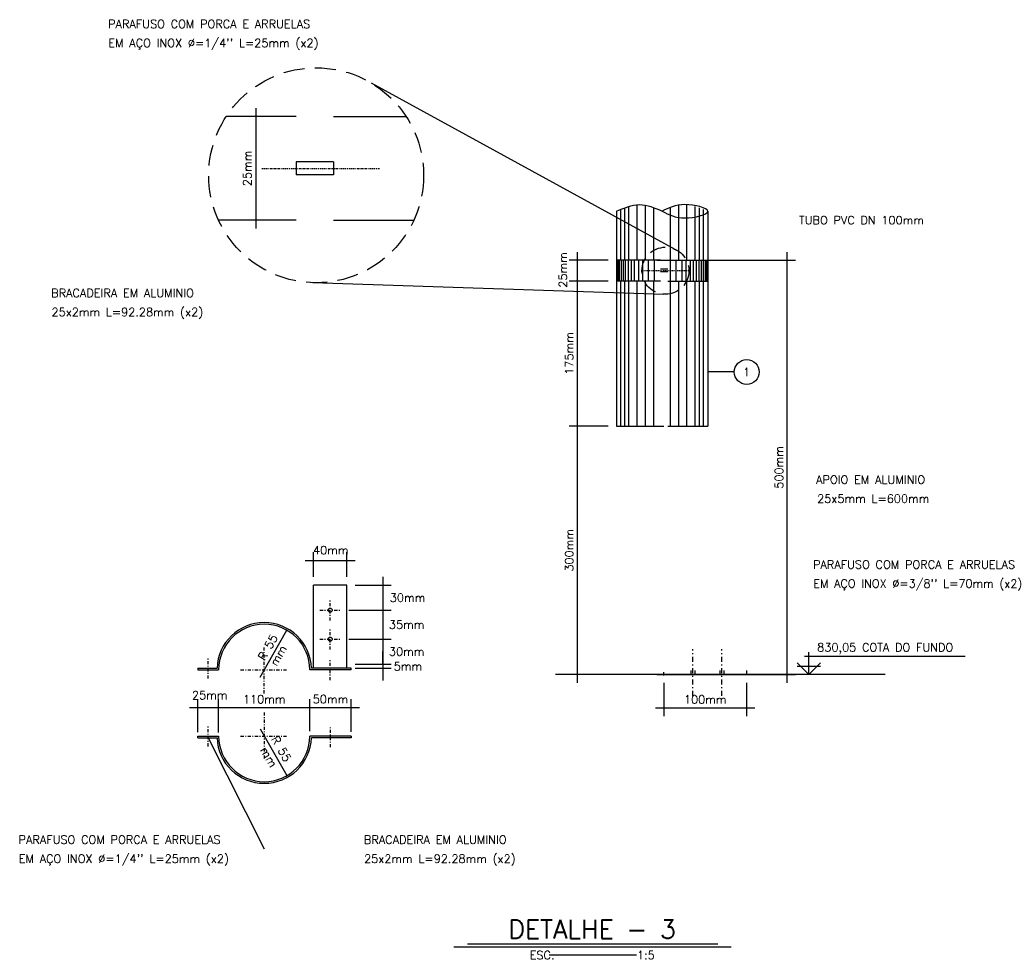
# Model space of a CAD drawing. Extents: x 6956 to 14771, y 4333 to 7111.
# Tile 8 of 8: x 14652 to 14771, y 4878 to 4991. Entities that reach past the tile are written whole.
import ezdxf
from ezdxf.enums import TextEntityAlignment as Align

# ---------------------------------------------------------------- set-up
doc = ezdxf.new("R2010")
doc.units = 0
doc.header["$LTSCALE"] = 0.1
doc.header["$MEASUREMENT"] = 0
for name, pattern in [('CENTERX2', [4, 2.5, -0.5, 0.5, -0.5]), ('DASHDOT', [25.4, 12.7, -6.35, 0, -6.35]), ('HIDDEN', [9.525, 6.35, -3.175])]:
    doc.linetypes.add(name, pattern=pattern)
doc.layers.get('0').update_dxf_attribs({"linetype": 'CONTINUOUS'})
doc.layers.get('DEFPOINTS').update_dxf_attribs({"color": 200, "linetype": 'CONTINUOUS'})
for name, color, linetype in [('BAR-PECAS', 2, 'CONTINUOUS'), ('DIM', 7, 'CONTINUOUS'), ('EIXO', 7, 'DASHDOT'), ('ELEVAÇÃO', 2, 'CONTINUOUS'), ('ESTRUTURA', 5, 'CONTINUOUS'), ('LIMHATRA', 2, 'HIDDEN'), ('RELAÇÀO', 2, 'CONTINUOUS'), ('TEXTO', 2, 'CONTINUOUS')]:
    doc.layers.add(name, color=color, linetype=linetype)
doc.styles.add('ROMAND', font='ROMANS.SHX', dxfattribs={"oblique": 15, "height": 800})
doc.styles.add('ROMANS', font='ROMANS.shx')
doc.dimstyles.new('DIM50', dxfattribs={"dimscale": 0, "dimtxt": 10, "dimasz": 20, "dimexe": 10, "dimexo": 10, "dimgap": 2.5, "dimtad": 1, "dimdec": 0, "dimtxsty": 'ROMANS', "dimblk": 'ARCHTICK', "dimblk1": 'DOTSMALL', "dimblk2": 'DOTSMALL', "dimsah": 1, "dimcen": 2.5, "dimdle": 10, "dimclrd": 7, "dimclre": 7, "dimclrt": 2, "dimazin": 3, "dimtfac": 1, "dimtdec": 0, "dimtmove": 0, "dimatfit": 3})

# ---------------------------------------------------------------- blocks, each defined once
blk = doc.blocks.new('*D92')
at = {"color": 7, "linetype": 'BYBLOCK'}
for p, q in [((14692.31, 4923.15), (14696.67, 4923.15)), ((14695.67, 4924.15), (14695.67, 4920.15)), ((14691.56, 4920.15), (14696.67, 4920.15))]:
    blk.add_line(p, q, dxfattribs=at)
at = {"layer": 'DEFPOINTS', "color": 0, "linetype": 'BYBLOCK'}
for p in [(14691.31, 4923.15), (14690.56, 4920.15), (14695.67, 4920.15)]:
    blk.add_point(p, dxfattribs=at)
at = {"color": 2, "linetype": 'BYBLOCK', "insert": (14698.65, 4921.65), "char_height": 1, "attachment_point": 5, "style": 'ROMANS'}
blk.add_mtext('30mm', dxfattribs=at)
blk = doc.blocks.new('_ARCHTICK')
blk = doc.blocks.new('_DOTSMALL')
blk = doc.blocks.new('*D93')
at = {"color": 7, "linetype": 'BYBLOCK'}
for p, q in [((14695.67, 4921.15), (14695.67, 4916.65)), ((14691.56, 4920.15), (14696.67, 4920.15)), ((14691.56, 4916.65), (14696.67, 4916.65))]:
    blk.add_line(p, q, dxfattribs=at)
at = {"layer": 'DEFPOINTS', "color": 0, "linetype": 'BYBLOCK'}
for p in [(14690.56, 4920.15), (14690.56, 4916.65), (14695.67, 4916.65)]:
    blk.add_point(p, dxfattribs=at)
at = {"color": 2, "linetype": 'BYBLOCK', "insert": (14698.54, 4918.4), "char_height": 1, "attachment_point": 5, "style": 'ROMANS'}
blk.add_mtext('35mm', dxfattribs=at)
blk = doc.blocks.new('*D94')
at = {"color": 7, "linetype": 'BYBLOCK'}
for p, q in [((14695.67, 4917.65), (14695.67, 4913.65)), ((14691.56, 4916.65), (14696.67, 4916.65)), ((14692.31, 4913.65), (14696.67, 4913.65))]:
    blk.add_line(p, q, dxfattribs=at)
at = {"layer": 'DEFPOINTS', "color": 0, "linetype": 'BYBLOCK'}
for p in [(14690.56, 4916.65), (14691.31, 4913.65), (14695.67, 4913.65)]:
    blk.add_point(p, dxfattribs=at)
at = {"color": 2, "linetype": 'BYBLOCK', "insert": (14698.54, 4915.15), "char_height": 1, "attachment_point": 5, "style": 'ROMANS'}
blk.add_mtext('30mm', dxfattribs=at)
blk = doc.blocks.new('*D95')
at = {"color": 7, "linetype": 'BYBLOCK'}
for p, q in [((14695.67, 4913.65), (14695.67, 4915.15)), ((14692.31, 4913.65), (14696.67, 4913.65)), ((14695.67, 4913.65), (14695.67, 4913.15)), ((14695.67, 4913.65), (14695.67, 4913.15)), ((14692.31, 4913.15), (14696.67, 4913.15)), ((14695.67, 4913.15), (14695.67, 4911.65))]:
    blk.add_line(p, q, dxfattribs=at)
at = {"layer": 'DEFPOINTS', "color": 0, "linetype": 'BYBLOCK'}
for p in [(14691.31, 4913.65), (14691.31, 4913.15), (14695.67, 4913.15)]:
    blk.add_point(p, dxfattribs=at)
at = {"color": 2, "linetype": 'BYBLOCK', "insert": (14698.69, 4913.37), "char_height": 1, "attachment_point": 5, "style": 'ROMANS'}
blk.add_mtext('5mm', dxfattribs=at)
blk = doc.blocks.new('*D96')
at = {"color": 7, "linetype": 'BYBLOCK'}
for p, q in [((14687.31, 4924.15), (14687.31, 4927.15)), ((14691.31, 4924.15), (14691.31, 4927.15)), ((14686.31, 4926.15), (14692.31, 4926.15))]:
    blk.add_line(p, q, dxfattribs=at)
at = {"layer": 'DEFPOINTS', "color": 0, "linetype": 'BYBLOCK'}
for p in [(14691.31, 4926.15), (14687.31, 4923.15), (14691.31, 4923.15)]:
    blk.add_point(p, dxfattribs=at)
at = {"color": 2, "linetype": 'BYBLOCK', "insert": (14689.38, 4927.39), "char_height": 1, "attachment_point": 5, "style": 'ROMANS'}
blk.add_mtext('40mm', dxfattribs=at)
blk = doc.blocks.new('*D97')
at = {"color": 7, "linetype": 'BYBLOCK'}
for p, q in [((14673.35, 4905.41), (14673.35, 4909.4)), ((14675.85, 4906.09), (14675.85, 4909.4)), ((14672.35, 4908.4), (14676.85, 4908.4))]:
    blk.add_line(p, q, dxfattribs=at)
at = {"layer": 'DEFPOINTS', "color": 0, "linetype": 'BYBLOCK'}
for p in [(14675.85, 4908.4), (14673.35, 4904.41), (14675.85, 4905.09)]:
    blk.add_point(p, dxfattribs=at)
at = {"color": 2, "linetype": 'BYBLOCK', "insert": (14674.77, 4909.88), "char_height": 1, "attachment_point": 5, "style": 'ROMANS'}
blk.add_mtext('25mm', dxfattribs=at)
blk = doc.blocks.new('*D98')
at = {"color": 7, "linetype": 'BYBLOCK'}
for p, q in [((14675.85, 4905.37), (14675.85, 4909.4)), ((14686.85, 4905.54), (14686.85, 4909.4)), ((14674.85, 4908.4), (14687.85, 4908.4))]:
    blk.add_line(p, q, dxfattribs=at)
at = {"layer": 'DEFPOINTS', "color": 0, "linetype": 'BYBLOCK'}
for p in [(14686.85, 4908.4), (14675.85, 4904.37), (14686.85, 4904.54)]:
    blk.add_point(p, dxfattribs=at)
at = {"color": 2, "linetype": 'BYBLOCK', "insert": (14681.35, 4909.4), "char_height": 1, "attachment_point": 5, "style": 'ROMANS'}
blk.add_mtext('110mm', dxfattribs=at)
blk = doc.blocks.new('*D99')
at = {"color": 7, "linetype": 'BYBLOCK'}
for p, q in [((14686.85, 4905.54), (14686.85, 4909.4)), ((14691.85, 4905.48), (14691.85, 4909.4)), ((14685.85, 4908.4), (14692.85, 4908.4))]:
    blk.add_line(p, q, dxfattribs=at)
at = {"layer": 'DEFPOINTS', "color": 0, "linetype": 'BYBLOCK'}
for p in [(14691.85, 4908.4), (14686.85, 4904.54), (14691.85, 4904.48)]:
    blk.add_point(p, dxfattribs=at)
at = {"color": 2, "linetype": 'BYBLOCK', "insert": (14689.35, 4909.41), "char_height": 1, "attachment_point": 5, "style": 'ROMANS'}
blk.add_mtext('50mm', dxfattribs=at)
blk = doc.blocks.new('*D104')
at = {"color": 7, "linetype": 'BYBLOCK'}
for p, q in [((14729.57, 4911.37), (14729.57, 4907.37)), ((14739.57, 4911.37), (14739.57, 4907.37)), ((14728.57, 4908.37), (14740.57, 4908.37))]:
    blk.add_line(p, q, dxfattribs=at)
at = {"layer": 'DEFPOINTS', "color": 0, "linetype": 'BYBLOCK'}
for p in [(14729.57, 4912.37), (14739.57, 4912.37), (14739.57, 4908.37)]:
    blk.add_point(p, dxfattribs=at)
at = {"color": 2, "linetype": 'BYBLOCK', "insert": (14734.57, 4909.37), "char_height": 1, "attachment_point": 5, "style": 'ROMANS'}
blk.add_mtext('100mm', dxfattribs=at)
blk = doc.blocks.new('*D100')
at = {"color": 7, "linetype": 'BYBLOCK'}
for p, q in [((14719.15, 4911.37), (14719.15, 4943.37)), ((14722.87, 4942.37), (14718.15, 4942.37)), ((14728.57, 4912.37), (14718.15, 4912.37))]:
    blk.add_line(p, q, dxfattribs=at)
at = {"layer": 'DEFPOINTS', "color": 0, "linetype": 'BYBLOCK'}
for p in [(14719.15, 4942.37), (14723.87, 4942.37), (14729.57, 4912.37)]:
    blk.add_point(p, dxfattribs=at)
at = {"color": 2, "linetype": 'BYBLOCK', "insert": (14718.15, 4927.37), "char_height": 1, "attachment_point": 5, "rotation": 90, "style": 'ROMANS'}
blk.add_mtext('300mm', dxfattribs=at)
blk = doc.blocks.new('*D101')
at = {"color": 7, "linetype": 'BYBLOCK'}
for p, q in [((14719.15, 4941.37), (14719.15, 4960.87)), ((14722.87, 4959.87), (14718.15, 4959.87)), ((14722.87, 4942.37), (14718.15, 4942.37))]:
    blk.add_line(p, q, dxfattribs=at)
at = {"layer": 'DEFPOINTS', "color": 0, "linetype": 'BYBLOCK'}
for p in [(14719.15, 4959.87), (14723.87, 4959.87), (14723.87, 4942.37)]:
    blk.add_point(p, dxfattribs=at)
at = {"color": 2, "linetype": 'BYBLOCK', "insert": (14718.15, 4951.12), "char_height": 1, "attachment_point": 5, "rotation": 90, "style": 'ROMANS'}
blk.add_mtext('175mm', dxfattribs=at)
blk = doc.blocks.new('*D102')
at = {"color": 7, "linetype": 'BYBLOCK'}
for p, q in [((14722.87, 4962.37), (14718.15, 4962.37)), ((14719.15, 4958.87), (14719.15, 4963.37)), ((14722.87, 4959.87), (14718.15, 4959.87))]:
    blk.add_line(p, q, dxfattribs=at)
at = {"layer": 'DEFPOINTS', "color": 0, "linetype": 'BYBLOCK'}
for p in [(14719.15, 4962.37), (14723.87, 4962.37), (14723.87, 4959.87)]:
    blk.add_point(p, dxfattribs=at)
at = {"color": 2, "linetype": 'BYBLOCK', "insert": (14717.39, 4961.2), "char_height": 1, "attachment_point": 5, "rotation": 90, "style": 'ROMANS'}
blk.add_mtext('25mm', dxfattribs=at)
blk = doc.blocks.new('*D103')
at = {"color": 7, "linetype": 'BYBLOCK'}
for p, q in [((14680.38, 4966.21), (14680.38, 4980.71)), ((14684.1, 4979.71), (14679.38, 4979.71)), ((14684.2, 4967.21), (14679.38, 4967.21))]:
    blk.add_line(p, q, dxfattribs=at)
at = {"layer": 'DEFPOINTS', "color": 0, "linetype": 'BYBLOCK'}
for p in [(14680.38, 4979.71), (14685.1, 4979.71), (14685.2, 4967.21)]:
    blk.add_point(p, dxfattribs=at)
at = {"color": 2, "linetype": 'BYBLOCK', "insert": (14679.31, 4973.46), "char_height": 1, "attachment_point": 5, "rotation": 90, "style": 'ROMANS'}
blk.add_mtext('25mm', dxfattribs=at)
blk = doc.blocks.new('*D105')
at = {"color": 7, "linetype": 'BYBLOCK'}
for p, q in [((14728.72, 4962.37), (14745.48, 4962.37)), ((14744.48, 4911.37), (14744.48, 4963.37)), ((14728.72, 4912.37), (14745.48, 4912.37))]:
    blk.add_line(p, q, dxfattribs=at)
at = {"layer": 'DEFPOINTS', "color": 0, "linetype": 'BYBLOCK'}
for p in [(14727.72, 4962.37), (14744.48, 4962.37), (14727.72, 4912.37)]:
    blk.add_point(p, dxfattribs=at)
at = {"color": 2, "linetype": 'BYBLOCK', "insert": (14743.48, 4937.37), "char_height": 1, "attachment_point": 5, "rotation": 90, "style": 'ROMANS'}
blk.add_mtext('500mm', dxfattribs=at)

msp = doc.modelspace()

# ---------------------------------------------------------------- linework, layer by layer
at = {"color": 7, "linetype": 'BYBLOCK'}
for p, q in [((14680.86, 4912.08), (14684.08, 4917.73)), ((14680.86, 4905.82), (14684.08, 4900.18))]:
    msp.add_line(p, q, dxfattribs=at)
at = {"layer": 'BAR-PECAS', "color": 50}
for p, q in [((14685.2, 4979.71), (14676.75, 4979.71)), ((14689.7, 4979.71), (14698.49, 4979.71)), ((14689.7, 4974.24), (14685.2, 4974.24)), ((14689.7, 4972.68), (14685.2, 4972.68)), ((14685.2, 4967.21), (14675.83, 4967.21)), ((14689.7, 4967.21), (14699.41, 4967.21)), ((14673.35, 4913.15), (14675.66, 4913.15)), ((14673.35, 4913.15), (14673.35, 4912.95)), ((14673.35, 4912.95), (14675.85, 4912.95)), ((14691.85, 4912.95), (14686.85, 4912.95)), ((14691.85, 4913.15), (14687.05, 4913.15)), ((14691.85, 4912.95), (14691.85, 4913.15)), ((14739.57, 4912.87), (14739.57, 4912.37))]:
    msp.add_line(p, q, dxfattribs=at)
at = {"layer": 'BAR-PECAS', "color": 3}
for p, q in [((14685.2, 4974.24), (14685.2, 4972.68)), ((14689.7, 4974.24), (14689.7, 4972.68)), ((14730.07, 4961.28), (14729.17, 4961.28)), ((14730.07, 4960.97), (14729.17, 4960.97)), ((14732.82, 4912.87), (14732.82, 4912.37)), ((14733.32, 4912.87), (14733.32, 4912.37)), ((14736.32, 4912.87), (14736.32, 4912.37)), ((14736.82, 4912.87), (14736.82, 4912.37))]:
    msp.add_line(p, q, dxfattribs=at)
at = {"layer": 'BAR-PECAS'}
for p, q in [((14723.87, 4968.29), (14723.87, 4942.37)), ((14734.87, 4968.29), (14734.87, 4942.37)), ((14729.17, 4962.37), (14723.87, 4962.37)), ((14730.07, 4962.37), (14734.87, 4962.37)), ((14729.17, 4959.87), (14723.87, 4959.87)), ((14730.07, 4959.87), (14734.87, 4959.87)), ((14723.87, 4942.37), (14729.57, 4942.37)), ((14730.07, 4942.37), (14734.87, 4942.37)), ((14691.31, 4923.15), (14687.31, 4923.15)), ((14687.31, 4913.15), (14687.31, 4923.15)), ((14691.31, 4913.15), (14691.31, 4923.15)), ((14673.35, 4904.95), (14675.85, 4904.95)), ((14673.35, 4904.75), (14673.35, 4904.95)), ((14673.35, 4904.75), (14675.66, 4904.75)), ((14691.85, 4904.95), (14686.85, 4904.95)), ((14691.85, 4904.75), (14687.05, 4904.75)), ((14691.85, 4904.95), (14691.85, 4904.75))]:
    msp.add_line(p, q, dxfattribs=at)
at = {"layer": 'BAR-PECAS', "color": 9}
for p, q in [((14724.37, 4962.37), (14724.37, 4968.5)), ((14724.87, 4962.37), (14724.87, 4968.71)), ((14725.37, 4962.37), (14725.37, 4968.88)), ((14726.37, 4962.37), (14726.37, 4969.08)), ((14727.37, 4962.37), (14727.37, 4969.01)), ((14728.37, 4962.37), (14728.37, 4968.72)), ((14730.37, 4962.37), (14730.37, 4968.72)), ((14731.37, 4962.37), (14731.37, 4969.01)), ((14732.37, 4962.37), (14732.37, 4969.08)), ((14733.37, 4962.37), (14733.37, 4968.88)), ((14733.87, 4962.37), (14733.87, 4968.71)), ((14734.37, 4962.37), (14734.37, 4968.5)), ((14724.37, 4942.37), (14724.37, 4959.87)), ((14724.87, 4942.37), (14724.87, 4959.87)), ((14725.37, 4942.37), (14725.37, 4959.87)), ((14726.37, 4942.37), (14726.37, 4959.87)), ((14727.37, 4942.37), (14727.37, 4959.87)), ((14728.37, 4942.37), (14728.37, 4959.87)), ((14730.37, 4942.37), (14730.37, 4959.87)), ((14731.37, 4942.37), (14731.37, 4959.87)), ((14732.37, 4942.37), (14732.37, 4959.87)), ((14733.37, 4942.37), (14733.37, 4959.87)), ((14733.87, 4942.37), (14733.87, 4959.87)), ((14734.37, 4942.37), (14734.37, 4959.87))]:
    msp.add_line(p, q, dxfattribs=at)
at = {"layer": 'BAR-PECAS', "color": 7}
for p, q in [((14723.97, 4962.37), (14723.97, 4959.87)), ((14724.07, 4962.37), (14724.07, 4959.87)), ((14724.17, 4962.37), (14724.17, 4959.87)), ((14724.42, 4962.37), (14724.42, 4959.87)), ((14724.67, 4962.37), (14724.67, 4959.87)), ((14724.92, 4962.37), (14724.92, 4959.87)), ((14725.28, 4962.37), (14725.28, 4959.87)), ((14725.64, 4962.37), (14725.64, 4959.87)), ((14726, 4962.37), (14726, 4959.87)), ((14726.5, 4962.37), (14726.5, 4959.87)), ((14727, 4962.37), (14727, 4959.87)), ((14727.7, 4962.37), (14727.7, 4959.87)), ((14728.4, 4962.37), (14728.4, 4959.87)), ((14730.34, 4962.37), (14730.34, 4959.87)), ((14731.04, 4962.37), (14731.04, 4959.87)), ((14731.74, 4962.37), (14731.74, 4959.87)), ((14732.24, 4962.37), (14732.24, 4959.87)), ((14732.74, 4962.37), (14732.74, 4959.87)), ((14733.1, 4962.37), (14733.1, 4959.87)), ((14733.46, 4962.37), (14733.46, 4959.87)), ((14733.82, 4962.37), (14733.82, 4959.87)), ((14734.07, 4962.37), (14734.07, 4959.87)), ((14734.32, 4962.37), (14734.32, 4959.87)), ((14734.57, 4962.37), (14734.57, 4959.87)), ((14734.67, 4962.37), (14734.67, 4959.87)), ((14734.77, 4962.37), (14734.77, 4959.87))]:
    msp.add_line(p, q, dxfattribs=at)
at = {"layer": 'BAR-PECAS', "color": 3}
for centre in [(14689.31, 4920.15), (14689.31, 4916.65)]:
    msp.add_circle(centre, 0.25, dxfattribs=at)
at = {"layer": 'BAR-PECAS', "color": 50}
for radius, start, end in [(5.7, 2.0108, 177.9892), (5.5, 0, 180)]:
    msp.add_arc((14681.35, 4912.95), radius, start, end, dxfattribs=at)
at = {"layer": 'BAR-PECAS'}
for radius, start, end in [(5.7, 182.0108, 357.9892), (5.5, 180, 0)]:
    msp.add_arc((14681.35, 4904.95), radius, start, end, dxfattribs=at)
at = {"layer": 'BAR-PECAS', "ltscale": 12}
msp.add_spline([(14723.87, 4968.29), (14726.62, 4969.09), (14729.37, 4968.29), (14732.12, 4967.48), (14734.87, 4968.29), (14732.12, 4969.09), (14729.37, 4968.29)], degree=3, dxfattribs=at)
at = {"layer": 'DEFPOINTS', "color": 0, "linetype": 'BYBLOCK'}
for p in [(14684.08, 4917.73), (14684.08, 4900.18)]:
    msp.add_point(p, dxfattribs=at)
at = {"layer": 'EIXO', "linetype": 'CENTERX2', "ltscale": 0.8}
msp.add_line((14681.05, 4973.46), (14695.3, 4973.46), dxfattribs=at)
at = {"layer": 'EIXO', "linetype": 'CENTERX2', "ltscale": 0.5}
msp.add_line((14726.93, 4961.12), (14732.6, 4961.12), dxfattribs=at)
at = {"layer": 'EIXO', "ltscale": 0.3}
for p, q in [((14689.31, 4918.9), (14689.31, 4921.4)), ((14688.07, 4920.15), (14690.56, 4920.15)), ((14689.31, 4915.4), (14689.31, 4917.9)), ((14688.07, 4916.65), (14690.56, 4916.65)), ((14681.35, 4910.1), (14681.35, 4915.8)), ((14674.58, 4911.9), (14674.58, 4914.4)), ((14689.31, 4911.7), (14689.31, 4914.2)), ((14678.5, 4912.95), (14684.21, 4912.95)), ((14681.35, 4907.8), (14681.35, 4902.1)), ((14674.58, 4903.7), (14674.58, 4906.2)), ((14689.33, 4903.6), (14689.33, 4906.1)), ((14678.5, 4904.95), (14684.21, 4904.95))]:
    msp.add_line(p, q, dxfattribs=at)
at = {"layer": 'EIXO', "ltscale": 0.5}
for p, q in [((14733.07, 4909.79), (14733.07, 4915.46)), ((14736.57, 4909.79), (14736.57, 4915.46))]:
    msp.add_line(p, q, dxfattribs=at)
at = {"layer": 'ELEVAÇÃO', "color": 3, "linetype": 'CONTINUOUS'}
for p, q in [((14747.07, 4912.37), (14747.07, 4915.08)), ((14747.07, 4912.37), (14745.66, 4913.79)), ((14746.57, 4914.58), (14765.95, 4914.58)), ((14747.07, 4912.37), (14748.48, 4913.79)), ((14745.66, 4913.39), (14748.48, 4913.39))]:
    msp.add_line(p, q, dxfattribs=at)
at = {"layer": 'ESTRUTURA', "color": 1}
msp.add_line((14729.57, 4912.27), (14729.57, 4912.67), dxfattribs=at)
at = {"layer": 'ESTRUTURA'}
msp.add_line((14756.29, 4912.37), (14716.52, 4912.37), dxfattribs=at)
at = {"layer": 'LIMHATRA', "color": 4, "ltscale": 4}
msp.add_circle((14687.62, 4972.63), 12.97, dxfattribs=at)
at = {"layer": 'LIMHATRA', "color": 4, "ltscale": 3}
msp.add_circle((14729.77, 4961.11), 2.84, dxfattribs=at)
at = {"layer": 'RELAÇÀO', "color": 3}
for p, q in [((14731.37, 4963.45), (14694.28, 4983.76)), ((14729.57, 4958.24), (14687.2, 4959.66)), ((14738.08, 4948.89), (14734.87, 4948.89)), ((14674.58, 4904.75), (14681.35, 4891.33))]:
    msp.add_line(p, q, dxfattribs=at)
msp.add_circle((14739.58, 4948.89), 1.5, dxfattribs=at)
at = {"layer": 'TEXTO', "color": 7, "ltscale": 0.3}
msp.add_line((14704.25, 4879.51), (14737.72, 4879.51), dxfattribs=at)
at = {"layer": 'TEXTO', "color": 6, "ltscale": 0.3}
msp.add_line((14705.89, 4879.9), (14736.08, 4879.9), dxfattribs=at)
at = {"layer": 'TEXTO', "ltscale": 0.3}
msp.add_line((14726.29, 4878.52), (14715.73, 4878.52), dxfattribs=at)

# ---------------------------------------------------------------- texts
at = {"color": 2, "linetype": 'BYBLOCK', "char_height": 1, "attachment_point": 5, "style": 'ROMANS'}
for s, insert, rotation in [('R 55', (14681.78, 4915.66), 60.2536), ('mm', (14683.05, 4914.67), 60.2536), ('R 55', (14683.41, 4903.41), 299.7464), ('mm', (14681.9, 4902.43), 299.7464)]:
    msp.add_mtext(s, dxfattribs=dict(at, insert=insert, rotation=rotation))
at = {"layer": 'RELAÇÀO', "style": 'ROMANS'}
msp.add_text('1', height=1, rotation=360, dxfattribs=at).set_placement((14739.55, 4948.89), align=Align.MIDDLE)
at = {"layer": 'TEXTO', "style": 'ROMANS'}
for s, rotation, p in [('PARAFUSO COM PORCA E ARRUELAS', 0, (14662.51, 4990.39)), ("EM AÇO INOX %%C=1/4'' L=25mm (x2)", 0, (14662.53, 4988.09)), ('TUBO PVC DN 100mm', 360, (14745.89, 4966.71)), ('BRACADEIRA EM ALUMINIO', 360, (14655.64, 4957.92)), ('25x2mm L=92.28mm (x2)', 360, (14655.68, 4955.62)), ('APOIO EM ALUMINIO', 360, (14747.95, 4935.4)), ('25x5mm L=600mm', 360, (14748.08, 4933.1)), ('PARAFUSO COM PORCA E ARRUELAS', 0, (14747.58, 4925.15)), ("EM AÇO INOX %%C=3/8'' L=70mm (x2)", 0, (14747.61, 4922.86)), ('830,05 COTA DO FUNDO', 0, (14748.09, 4915.16)), ('PARAFUSO COM PORCA E ARRUELAS', 0, (14651.7, 4891.95)), ('BRACADEIRA EM ALUMINIO', 0, (14693.38, 4891.95)), ("EM AÇO INOX %%C=1/4'' L=25mm (x2)", 0, (14651.72, 4889.65)), ('25x2mm L=92.28mm (x2)', 0, (14693.4, 4889.65))]:
    msp.add_text(s, height=1, rotation=rotation, dxfattribs=at).set_placement(p)
at = {"layer": 'TEXTO', "color": 5, "ltscale": 0.3, "style": 'ROMAND'}
msp.add_text('DETALHE - 3', height=2.25, rotation=360, dxfattribs=at).set_placement((14720.92, 4881.65), align=Align.MIDDLE)
at = {"layer": 'TEXTO', "ltscale": 0.3, "style": 'ROMANS'}
msp.add_text('ESC.             1:5', height=1, rotation=360, dxfattribs=at).set_placement((14720.93, 4878.52), align=Align.MIDDLE)

# ---------------------------------------------------------------- dimensions: what is measured, and where the dimension line sits
at = {"layer": 'DIM'}
for base, p1, p2, text, override, picture, middle in [((14680.38, 4979.71), (14685.2, 4967.21), (14685.1, 4979.71), '25mm', {"dimscale": 1, "dimtxt": 1, "dimasz": 1.5, "dimexe": 1, "dimexo": 1, "dimgap": 0.5, "dimcen": 1.5, "dimdle": 1}, '*D103', (14679.31, 4973.46)), ((14719.15, 4962.37), (14723.87, 4959.87), (14723.87, 4962.37), '25mm', {"dimscale": 1, "dimtxt": 1, "dimasz": 1.5, "dimexe": 1, "dimexo": 1, "dimgap": 0.5, "dimcen": 1.5, "dimdle": 1}, '*D102', (14717.39, 4961.2)), ((14695.67, 4920.15), (14691.31, 4923.15), (14690.56, 4920.15), '30mm', {"dimscale": 1, "dimtxt": 1, "dimasz": 1.5, "dimexe": 1, "dimexo": 1, "dimgap": 0.5, "dimtih": 1, "dimtoh": 1, "dimblk1": 'DOTSMALL', "dimblk2": 'DOTSMALL', "dimcen": 1.5, "dimdle": 1}, '*D92', (14698.65, 4921.65)), ((14695.67, 4916.65), (14690.56, 4920.15), (14690.56, 4916.65), '35mm', {"dimscale": 1, "dimtxt": 1, "dimasz": 1.5, "dimexe": 1, "dimexo": 1, "dimgap": 0.5, "dimtih": 1, "dimtoh": 1, "dimblk1": 'DOTSMALL', "dimblk2": 'DOTSMALL', "dimcen": 1.5, "dimdle": 1}, '*D93', (14698.54, 4918.4)), ((14695.67, 4913.65), (14690.56, 4916.65), (14691.31, 4913.65), '30mm', {"dimscale": 1, "dimtxt": 1, "dimasz": 1.5, "dimexe": 1, "dimexo": 1, "dimgap": 0.5, "dimtih": 1, "dimtoh": 1, "dimblk1": 'DOTSMALL', "dimblk2": 'DOTSMALL', "dimcen": 1.5, "dimdle": 1}, '*D94', (14698.54, 4915.15)), ((14695.67, 4913.15), (14691.31, 4913.65), (14691.31, 4913.15), '5mm', {"dimscale": 1, "dimtxt": 1, "dimasz": 1.5, "dimexe": 1, "dimexo": 1, "dimgap": 0.5, "dimtih": 1, "dimtoh": 1, "dimblk1": 'DOTSMALL', "dimblk2": 'DOTSMALL', "dimcen": 1.5, "dimdle": 1}, '*D95', (14698.69, 4913.37))]:
    dim = msp.add_linear_dim(base=base, p1=p1, p2=p2, angle=90, text=text, dimstyle='DIM50', override=override, dxfattribs=at)
    dim.commit()
    dim.dimension.update_dxf_attribs({"geometry": picture, "text_midpoint": middle, "dimtype": 160})
for base, p1, p2, text, picture, middle in [((14744.48, 4962.37), (14727.72, 4912.37), (14727.72, 4962.37), '500mm', '*D105', (14743.48, 4937.37)), ((14719.15, 4959.87), (14723.87, 4942.37), (14723.87, 4959.87), '175mm', '*D101', (14718.15, 4951.12)), ((14719.15, 4942.37), (14729.57, 4912.37), (14723.87, 4942.37), '300mm', '*D100', (14718.15, 4927.37))]:
    dim = msp.add_linear_dim(base=base, p1=p1, p2=p2, angle=90, text=text, dimstyle='DIM50', override={"dimscale": 1, "dimtxt": 1, "dimasz": 1.5, "dimexe": 1, "dimexo": 1, "dimgap": 0.5, "dimcen": 1.5, "dimdle": 1}, dxfattribs=at)
    dim.commit()
    dim.dimension.update_dxf_attribs({"geometry": picture, "text_midpoint": middle})
for base, p1, p2, text, picture, middle in [((14691.31, 4926.15), (14687.31, 4923.15), (14691.31, 4923.15), '40mm', '*D96', (14689.38, 4927.39)), ((14675.85, 4908.4), (14673.35, 4904.41), (14675.85, 4905.09), '25mm', '*D97', (14674.77, 4909.88)), ((14691.85, 4908.4), (14686.85, 4904.54), (14691.85, 4904.48), '50mm', '*D99', (14689.35, 4909.41))]:
    dim = msp.add_linear_dim(base=base, p1=p1, p2=p2, text=text, dimstyle='DIM50', override={"dimscale": 1, "dimtxt": 1, "dimasz": 1.5, "dimexe": 1, "dimexo": 1, "dimgap": 0.5, "dimcen": 1.5, "dimdle": 1}, dxfattribs=at)
    dim.commit()
    dim.dimension.update_dxf_attribs({"geometry": picture, "text_midpoint": middle, "dimtype": 160})
for base, p1, p2, text, picture, middle in [((14739.57, 4908.37), (14729.57, 4912.37), (14739.57, 4912.37), '100mm', '*D104', (14734.57, 4909.37)), ((14686.85, 4908.4), (14675.85, 4904.37), (14686.85, 4904.54), '110mm', '*D98', (14681.35, 4909.4))]:
    dim = msp.add_linear_dim(base=base, p1=p1, p2=p2, text=text, dimstyle='DIM50', override={"dimscale": 1, "dimtxt": 1, "dimasz": 1.5, "dimexe": 1, "dimexo": 1, "dimgap": 0.5, "dimcen": 1.5, "dimdle": 1}, dxfattribs=at)
    dim.commit()
    dim.dimension.update_dxf_attribs({"geometry": picture, "text_midpoint": middle})

doc.saveas('drawing.dxf')
